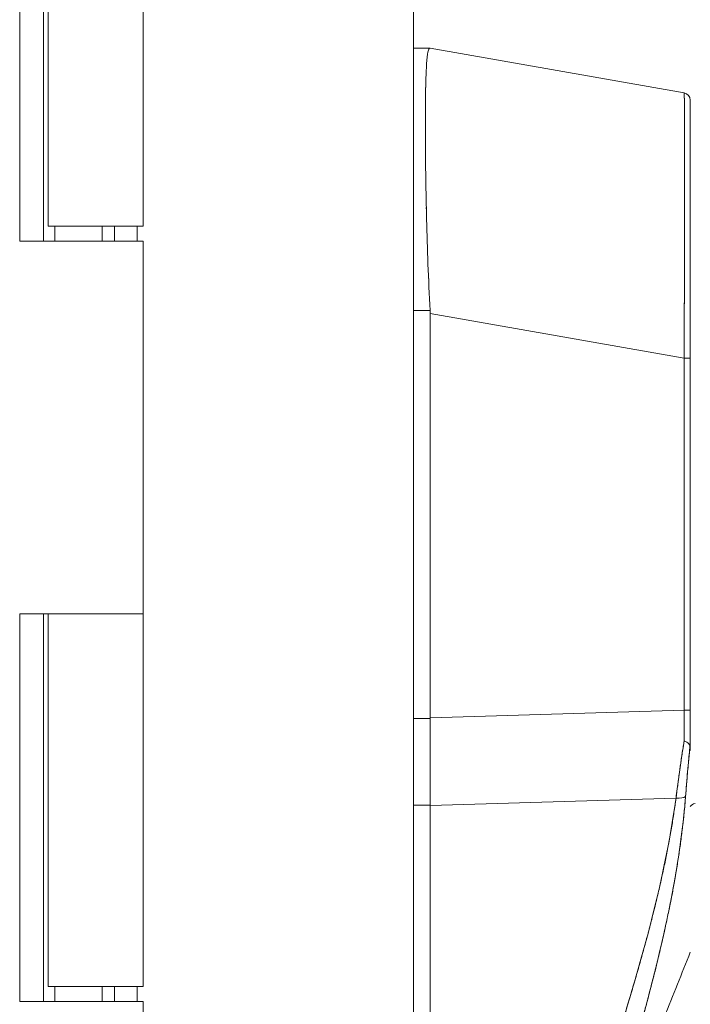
# Model space of a CAD drawing. Header units: inches. Extents: x 14 to 423, y 12 to 263.
# Tile 28 of 124: x 40.04 to 41.8, y 163.46 to 166.05. Entities that reach past the tile are written whole.
import ezdxf

# ---------------------------------------------------------------- set-up
doc = ezdxf.new("R2010")
doc.units = ezdxf.units.IN
doc.header["$LTSCALE"] = 26
doc.header["$MEASUREMENT"] = 0
doc.layers.add('Dimension (ANSI)', color=7, linetype='Continuous', lineweight=5)
doc.layers.add('Visible (ANSI)', color=7, linetype='Continuous', lineweight=5)
doc.styles.add('ROMANS', font='romans.shx')
doc.dimstyles.new('Default (ANSI)', dxfattribs={"dimscale": 26, "dimtxt": 0.08, "dimasz": 0.098425, "dimexe": 0.125, "dimexo": 0.0625, "dimgap": 0.031496, "dimtad": 0, "dimtih": 1, "dimtoh": 1, "dimrnd": 1e-08, "dimzin": 0, "dimdsep": 46, "dimtxsty": 'ROMANS', "dimcen": 0.09, "dimdle": 0.393701, "dimclrd": 256, "dimclre": 256, "dimclrt": 256, "dimadec": 0, "dimazin": 0, "dimtfac": 1.25, "dimtofl": 0, "dimtmove": 0, "dimatfit": 3, "dimfxl": 1, "dimtolj": 1, "dimtzin": 0, "dimlwd": -1, "dimlwe": -1, "dimarcsym": 0})

# ---------------------------------------------------------------- blocks, each defined once
blk = doc.blocks.new('*D14')
at = {"layer": 'Defpoints', "color": 0, "transparency": 16777216}
for p in [(40.3619, 198.4826), (40.3619, 130.4826), (53.2627, 130.4826)]:
    blk.add_point(p, dxfattribs=at)
at = {"layer": 'Dimension (ANSI)', "transparency": 16777216}
for p, q in [((41.9869, 198.4826), (56.5127, 198.4826)), ((53.2627, 195.9236), (53.2627, 169.8082)), ((53.2627, 133.0417), (53.2627, 159.1571)), ((41.9869, 130.4826), (56.5127, 130.4826))]:
    blk.add_line(p, q, dxfattribs=at)
for points in [[(52.8362, 195.9236), (53.6892, 195.9236), (53.2627, 198.4826)], [(52.8362, 133.0417), (53.6892, 133.0417), (53.2627, 130.4826)]]:
    blk.add_solid(points, dxfattribs=at)
at = {"layer": 'Dimension (ANSI)', "transparency": 16777216, "insert": (53.2627, 164.4826), "char_height": 2.08, "attachment_point": 5, "style": 'ROMANS'}
blk.add_mtext('\\A1;68.00{\\PCONT.\\PHINGE}', dxfattribs=at)

msp = doc.modelspace()

# ---------------------------------------------------------------- linework, layer by layer
at = {"layer": 'Visible (ANSI)'}
for p, q in [((41.0723, 199.4514), (41.0723, 129.5138)), ((40.0371, 165.4626), (40.0371, 166.4826)), ((40.0998, 165.4626), (40.0998, 166.4826)), ((40.1119, 166.4826), (40.1119, 165.5026)), ((40.3619, 166.4826), (40.3619, 165.5026)), ((41.1167, 165.9708), (41.0723, 165.9708)), ((41.0723, 165.9708), (41.1167, 165.9708)), ((41.1169, 165.9708), (41.1167, 165.9708)), ((41.1169, 165.9708), (41.7843, 165.8531)), ((41.7843, 165.8531), (41.1169, 165.9708)), ((41.8006, 165.1552), (41.8006, 165.8337)), ((41.1041, 165.7031), (41.1041, 165.7031)), ((41.1043, 165.6834), (41.1043, 165.6834)), ((40.3619, 165.5026), (40.1119, 165.5026)), ((40.1298, 165.5026), (40.1298, 165.4626)), ((40.2543, 165.5026), (40.2543, 165.4626)), ((40.286, 165.4626), (40.286, 165.5026)), ((40.3458, 165.5026), (40.3458, 165.4626)), ((40.0371, 165.4626), (40.0373, 165.4626)), ((40.1153, 165.4626), (40.0373, 165.4626)), ((40.1153, 165.4626), (40.3619, 165.4626)), ((40.3619, 165.4626), (40.3619, 164.4826)), ((41.0723, 165.2808), (41.1167, 165.2808)), ((41.1167, 165.2808), (41.0723, 165.2808)), ((41.1169, 165.2729), (41.1169, 164.2089)), ((41.1169, 164.2089), (41.1169, 165.2729)), ((41.1169, 165.2729), (41.7843, 165.1552)), ((41.7843, 165.1552), (41.1169, 165.2729)), ((41.7843, 165.1552), (41.8006, 165.1552)), ((41.7843, 164.2289), (41.7843, 165.1552)), ((41.8006, 165.1552), (41.7843, 165.1552)), ((41.7843, 165.1552), (41.7843, 164.2289)), ((41.8006, 165.1552), (41.8006, 164.2289)), ((40.0371, 163.4626), (40.0371, 164.4826)), ((40.0373, 164.4826), (40.0371, 164.4826)), ((40.0373, 164.4826), (40.1153, 164.4826)), ((40.0998, 163.4626), (40.0998, 164.4826)), ((40.1119, 164.4826), (40.1119, 163.5026)), ((40.3619, 164.4826), (40.1153, 164.4826)), ((40.1153, 164.4826), (40.3619, 164.4826)), ((40.3619, 164.4826), (40.3619, 163.5026)), ((41.1169, 164.2089), (41.7843, 164.2289)), ((41.7843, 164.2289), (41.1169, 164.2089)), ((41.8006, 164.2289), (41.7843, 164.2289)), ((41.7843, 164.2289), (41.8006, 164.2289)), ((41.1169, 164.2075), (41.0723, 164.2075)), ((41.0723, 164.2075), (41.1169, 164.2075)), ((41.1169, 164.2075), (41.1169, 164.2089)), ((41.0723, 163.9796), (41.1169, 163.9796)), ((41.1169, 163.9796), (41.0723, 163.9796)), ((41.763, 163.9977), (41.1169, 163.9783)), ((41.1169, 163.9783), (41.763, 163.9977)), ((41.1169, 163.9783), (41.1169, 163.9796)), ((41.2573, 163.9825), (41.2573, 163.9825)), ((41.7612, 163.9848), (41.7612, 163.9853)), ((41.7612, 163.9853), (41.7612, 163.9848)), ((41.1169, 163.9783), (41.1169, 162.5739)), ((41.1169, 162.5739), (41.1169, 163.9783)), ((41.7316, 163.6436), (41.7316, 163.6436)), ((41.7316, 163.6436), (41.7316, 163.6436)), ((41.7359, 163.6631), (41.7359, 163.6631)), ((41.7359, 163.6631), (41.7359, 163.6631)), ((41.7359, 163.6629), (41.7359, 163.6629)), ((41.7359, 163.6629), (41.7359, 163.6629)), ((40.3619, 163.5026), (40.1119, 163.5026)), ((40.1298, 163.5026), (40.1298, 163.4626)), ((40.2543, 163.5026), (40.2543, 163.4626)), ((40.286, 163.4626), (40.286, 163.5026)), ((40.3458, 163.5026), (40.3458, 163.4626)), ((40.0371, 163.4626), (40.0373, 163.4626)), ((40.1153, 163.4626), (40.0373, 163.4626)), ((40.1153, 163.4626), (40.3619, 163.4626)), ((40.3619, 163.4626), (40.3619, 162.4826))]:
    msp.add_line(p, q, dxfattribs=at)
for centre, radius, start, end in [((41.7809, 165.8337), 0.0197, 0, 80), ((41.7809, 165.8337), 0.0197, 0.0001, 80), ((40.9879, 165.2729), 0.129, 0.0104, 3.5101), ((40.9879, 165.2729), 0.129, 0.0104, 3.5102), ((41.7809, 165.2897), 0.0197, 281.438, 281.4444), ((41.817, 163.9645), 0.0197, 101.4283, 146.2906), ((41.817, 163.9644), 0.0197, 100.8385, 146.2906)]:
    msp.add_arc(centre, radius, start, end, dxfattribs=at)
for centre, major_axis, ratio, start_param, end_param in [((40.9879, 165.9708), (0.129, 0), 0.00001, 6.221266, 6.282346), ((41.781, 164.229), (-0.0006, 0.6986), 0.00475, 4.597425, 4.712259), ((41.781, 164.229), (0.0006, -0.6986), 0.004765, 1.455832, 1.570666), ((41.8006, 164.2864), (0, 0.7052), 0.00001, 1.652568, 1.803419), ((41.1603, 164.207), (-0.0074, -0.6885), 0.063001, 4.712351, 5.049778), ((41.7575, 164.0107), (0.033, -0.005), 0.370616, 4.93488, 5.954241), ((41.7575, 164.0107), (0.033, -0.005), 0.370616, 4.93488, 5.95424), ((41.7464, 163.6952), (-0.0092, 0.00741), 0.042152, 1.246727, 1.246841), ((41.7464, 163.6952), (0.0092, -0.00741), 0.042177, 4.388323, 4.388437), ((41.7534, 163.7149), (0.0118, 0), 0.608639, 4.005634, 4.005718), ((41.7534, 163.7149), (-0.0118, 0), 0.608639, 0.864029, 0.864113)]:
    msp.add_ellipse(centre, major_axis=major_axis, ratio=ratio, start_param=start_param, end_param=end_param, dxfattribs=at)
for points, knots in [([(41.1167, 165.2808), (41.1143, 165.3218), (41.1123, 165.3625), (41.1107, 165.4025), (41.1092, 165.4424), (41.108, 165.4815), (41.1071, 165.5193), (41.1061, 165.5571), (41.1055, 165.5935), (41.1049, 165.6281), (41.1044, 165.6627), (41.1041, 165.6954), (41.104, 165.726), (41.1038, 165.7565), (41.1038, 165.7847), (41.104, 165.8103), (41.1041, 165.8359), (41.1044, 165.8588), (41.1049, 165.8787), (41.1055, 165.8986), (41.1061, 165.9155), (41.1071, 165.9292), (41.108, 165.9429), (41.1092, 165.9533), (41.1107, 165.9603), (41.1123, 165.9673), (41.1143, 165.9708), (41.1167, 165.9708)], [0, 0, 0, 0, 0.111111, 0.111111, 0.111111, 0.222222, 0.222222, 0.222222, 0.333333, 0.333333, 0.333333, 0.444444, 0.444444, 0.444444, 0.555556, 0.555556, 0.555556, 0.666667, 0.666667, 0.666667, 0.777778, 0.777778, 0.777778, 0.888889, 0.888889, 0.888889, 1, 1, 1, 1]), ([(41.1167, 165.9708), (41.1143, 165.9708), (41.1123, 165.9673), (41.1107, 165.9603), (41.1092, 165.9534), (41.108, 165.9429), (41.1071, 165.9292), (41.1071, 165.9291), (41.1071, 165.9291), (41.1071, 165.9291), (41.1061, 165.9154), (41.1055, 165.8985), (41.1049, 165.8787), (41.1049, 165.8786), (41.1049, 165.8786), (41.1049, 165.8786), (41.1044, 165.8587), (41.1041, 165.8359), (41.104, 165.8105), (41.104, 165.8104), (41.104, 165.8103), (41.104, 165.8102), (41.1038, 165.7847), (41.1038, 165.7565), (41.104, 165.726), (41.104, 165.7259), (41.104, 165.7258), (41.104, 165.7257), (41.1041, 165.6953), (41.1044, 165.6627), (41.1049, 165.6282), (41.1049, 165.6282), (41.1049, 165.6281), (41.1049, 165.628), (41.1055, 165.5935), (41.1061, 165.5572), (41.1071, 165.5195), (41.1071, 165.5194), (41.1071, 165.5194), (41.1071, 165.5193), (41.108, 165.4815), (41.1092, 165.4423), (41.1107, 165.4023), (41.1107, 165.4022), (41.1107, 165.4021), (41.1107, 165.402), (41.1123, 165.3622), (41.1143, 165.3215), (41.1167, 165.2808)], [0, 0, 0, 0, 0.110836, 0.110836, 0.110836, 0.222222, 0.222222, 0.222222, 0.222377, 0.222377, 0.222377, 0.333093, 0.333093, 0.333093, 0.333333, 0.333333, 0.333333, 0.444037, 0.444037, 0.444037, 0.444444, 0.444444, 0.444444, 0.555556, 0.555556, 0.555556, 0.555957, 0.555957, 0.555957, 0.666667, 0.666667, 0.666667, 0.6669, 0.6669, 0.6669, 0.777608, 0.777608, 0.777608, 0.777778, 0.777778, 0.777778, 0.888889, 0.888889, 0.888889, 0.889157, 0.889157, 0.889157, 1, 1, 1, 1]), ([(41.7843, 165.1552), (41.7844, 165.1648), (41.7844, 165.1743), (41.7845, 165.1838), (41.7845, 165.196), (41.7846, 165.2082), (41.7846, 165.2203), (41.7847, 165.2324), (41.7847, 165.2445), (41.7848, 165.2565), (41.7848, 165.2685), (41.7849, 165.2805), (41.7849, 165.2924), (41.7849, 165.3042), (41.785, 165.316), (41.785, 165.3278), (41.7851, 165.3395), (41.7851, 165.3511), (41.7851, 165.3626), (41.7852, 165.3741), (41.7852, 165.3855), (41.7852, 165.3968), (41.7853, 165.4055), (41.7853, 165.4142), (41.7853, 165.4227), (41.7853, 165.4252), (41.7853, 165.4278), (41.7853, 165.4303), (41.7854, 165.4413), (41.7854, 165.4522), (41.7854, 165.4629), (41.7855, 165.4737), (41.7855, 165.4843), (41.7855, 165.4947), (41.7855, 165.5052), (41.7855, 165.5155), (41.7856, 165.5256), (41.7856, 165.5357), (41.7856, 165.5457), (41.7856, 165.5554), (41.7856, 165.5652), (41.7856, 165.5748), (41.7856, 165.5842), (41.7856, 165.5936), (41.7857, 165.6028), (41.7857, 165.6118), (41.7857, 165.6208), (41.7857, 165.6296), (41.7857, 165.6382), (41.7857, 165.6421), (41.7857, 165.6459), (41.7857, 165.6497), (41.7857, 165.6543), (41.7857, 165.6589), (41.7857, 165.6633), (41.7857, 165.6715), (41.7857, 165.6794), (41.7857, 165.6871), (41.7857, 165.6948), (41.7856, 165.7023), (41.7856, 165.7095), (41.7856, 165.7167), (41.7856, 165.7237), (41.7856, 165.7304), (41.7856, 165.7372), (41.7856, 165.7437), (41.7856, 165.7499), (41.7855, 165.7561), (41.7855, 165.7621), (41.7855, 165.7678), (41.7855, 165.7735), (41.7854, 165.779), (41.7854, 165.7841), (41.7854, 165.7893), (41.7854, 165.7942), (41.7853, 165.7988), (41.7853, 165.7994), (41.7853, 165.8), (41.7853, 165.8006), (41.7853, 165.8046), (41.7853, 165.8083), (41.7852, 165.8118), (41.7852, 165.8159), (41.7852, 165.8196), (41.7851, 165.8231), (41.7851, 165.8266), (41.7851, 165.8297), (41.785, 165.8326), (41.785, 165.8355), (41.7849, 165.8381), (41.7849, 165.8404), (41.7848, 165.8427), (41.7848, 165.8446), (41.7848, 165.8463), (41.7847, 165.848), (41.7847, 165.8494), (41.7846, 165.8504), (41.7846, 165.8515), (41.7845, 165.8522), (41.7844, 165.8527), (41.7844, 165.853), (41.7844, 165.8531), (41.7843, 165.8531)], [0, 0, 0, 0, 0.026039, 0.026039, 0.026039, 0.059399, 0.059399, 0.059399, 0.09265, 0.09265, 0.09265, 0.125794, 0.125794, 0.125794, 0.158839, 0.158839, 0.158839, 0.19179, 0.19179, 0.19179, 0.224653, 0.224653, 0.224653, 0.25, 0.25, 0.25, 0.257436, 0.257436, 0.257436, 0.29014, 0.29014, 0.29014, 0.322774, 0.322774, 0.322774, 0.355349, 0.355349, 0.355349, 0.387877, 0.387877, 0.387877, 0.420367, 0.420367, 0.420367, 0.452835, 0.452835, 0.452835, 0.485288, 0.485288, 0.485288, 0.5, 0.5, 0.5, 0.51774, 0.51774, 0.51774, 0.550195, 0.550195, 0.550195, 0.582663, 0.582663, 0.582663, 0.615155, 0.615155, 0.615155, 0.647686, 0.647686, 0.647686, 0.680267, 0.680267, 0.680267, 0.712906, 0.712906, 0.712906, 0.745618, 0.745618, 0.745618, 0.75, 0.75, 0.75, 0.778409, 0.778409, 0.778409, 0.811278, 0.811278, 0.811278, 0.844237, 0.844237, 0.844237, 0.877291, 0.877291, 0.877291, 0.910446, 0.910446, 0.910446, 0.943705, 0.943705, 0.943705, 0.977077, 0.977077, 0.977077, 1, 1, 1, 1]), ([(41.7843, 165.8531), (41.7845, 165.8531), (41.7847, 165.8495), (41.7848, 165.8424), (41.785, 165.8352), (41.7851, 165.8246), (41.7852, 165.8108), (41.7854, 165.7969), (41.7855, 165.7797), (41.7855, 165.7596), (41.7856, 165.7394), (41.7856, 165.7163), (41.7857, 165.6904), (41.7857, 165.6646), (41.7857, 165.6361), (41.7857, 165.6053), (41.7856, 165.5745), (41.7856, 165.5414), (41.7855, 165.5065), (41.7855, 165.4715), (41.7854, 165.4347), (41.7852, 165.3965), (41.7851, 165.3583), (41.785, 165.3188), (41.7848, 165.2783), (41.7847, 165.2379), (41.7845, 165.1967), (41.7843, 165.1552)], [0, 0, 0, 0, 0.111111, 0.111111, 0.111111, 0.222222, 0.222222, 0.222222, 0.333333, 0.333333, 0.333333, 0.444444, 0.444444, 0.444444, 0.555556, 0.555556, 0.555556, 0.666667, 0.666667, 0.666667, 0.777778, 0.777778, 0.777778, 0.888889, 0.888889, 0.888889, 1, 1, 1, 1]), ([(41.1075, 165.5019), (41.1074, 165.5077), (41.1072, 165.5135), (41.1071, 165.5193), (41.1068, 165.5302), (41.1066, 165.5411), (41.1063, 165.5518)], [0.20531537, 0.20531537, 0.20531537, 0.20531537, 0.22222222, 0.22222222, 0.22222222, 0.25444936, 0.25444936, 0.25444936, 0.25444936]), ([(41.1169, 163.9796), (41.1166, 164.004), (41.1164, 164.0288), (41.1163, 164.054), (41.1163, 164.0791), (41.1163, 164.1046), (41.1163, 164.1303), (41.1164, 164.1559), (41.1166, 164.1817), (41.1169, 164.2075)], [0, 0, 0, 0, 0.333333, 0.333333, 0.333333, 0.666667, 0.666667, 0.666667, 1, 1, 1, 1]), ([(41.1169, 164.2075), (41.1169, 164.2077), (41.1169, 164.2078), (41.1169, 164.208), (41.1169, 164.2081), (41.1169, 164.2083), (41.1169, 164.2084), (41.1169, 164.2086), (41.1169, 164.2087), (41.1169, 164.2089)], [0, 0, 0, 0, 0.333333, 0.333333, 0.333333, 0.666667, 0.666667, 0.666667, 1, 1, 1, 1]), ([(41.7844, 164.1488), (41.7817, 164.1316), (41.7792, 164.1145), (41.7767, 164.0976), (41.7742, 164.0806), (41.7718, 164.0637), (41.7696, 164.0471), (41.7673, 164.0304), (41.7651, 164.0139), (41.763, 163.9977)], [0, 0, 0, 0, 0.333333, 0.333333, 0.333333, 0.666667, 0.666667, 0.666667, 1, 1, 1, 1]), ([(41.763, 163.9977), (41.7644, 164.0088), (41.7659, 164.02), (41.7674, 164.0313), (41.7681, 164.0365), (41.7688, 164.0418), (41.7696, 164.0471), (41.7704, 164.0532), (41.7712, 164.0592), (41.7721, 164.0654), (41.7736, 164.076), (41.7751, 164.0868), (41.7767, 164.0976), (41.7768, 164.0983), (41.7769, 164.0991), (41.777, 164.0999), (41.7787, 164.1115), (41.7805, 164.1231), (41.7822, 164.1348), (41.7829, 164.1395), (41.7837, 164.1442), (41.7844, 164.1488)], [0, 0, 0, 0, 0.227322, 0.227322, 0.227322, 0.333333, 0.333333, 0.333333, 0.45463, 0.45463, 0.45463, 0.666667, 0.666667, 0.666667, 0.681967, 0.681967, 0.681967, 0.9093, 0.9093, 0.9093, 1, 1, 1, 1]), ([(41.7999, 164.1354), (41.7994, 164.1368), (41.7988, 164.1381), (41.798, 164.1393), (41.7976, 164.1399), (41.7971, 164.1404), (41.7967, 164.1409), (41.7952, 164.1425), (41.7934, 164.1438), (41.7913, 164.1451), (41.7892, 164.1464), (41.7868, 164.1477), (41.7844, 164.1488)], [0, 0, 0, 0, 0.227317, 0.227317, 0.227317, 0.333333, 0.333333, 0.333333, 0.666667, 0.666667, 0.666667, 1, 1, 1, 1]), ([(41.7844, 164.1488), (41.7868, 164.1477), (41.7892, 164.1464), (41.7913, 164.1451), (41.7934, 164.1438), (41.7953, 164.1425), (41.7967, 164.1409), (41.7982, 164.1393), (41.7992, 164.1375), (41.7999, 164.1354)], [0, 0, 0, 0, 0.333333, 0.333333, 0.333333, 0.666667, 0.666667, 0.666667, 1, 1, 1, 1]), ([(41.7999, 164.1354), (41.7984, 164.1201), (41.7969, 164.105), (41.7956, 164.09), (41.7942, 164.075), (41.7929, 164.0601), (41.7917, 164.0454), (41.7904, 164.0308), (41.7892, 164.0163), (41.7881, 164.0021)], [0, 0, 0, 0, 0.3333333, 0.3333333, 0.3333333, 0.6666667, 0.6666667, 0.6666667, 1, 1, 1, 1]), ([(41.7999, 164.1354), (41.7998, 164.1351), (41.7998, 164.1348), (41.7998, 164.1345), (41.7987, 164.1231), (41.7976, 164.1118), (41.7965, 164.1005), (41.7955, 164.0893), (41.7945, 164.0781), (41.7935, 164.067), (41.7925, 164.056), (41.7916, 164.0451), (41.7907, 164.0342), (41.7898, 164.0234), (41.789, 164.0127), (41.7881, 164.0021)], [0, 0, 0, 0, 0.0066, 0.0066, 0.0066, 0.256927, 0.256927, 0.256927, 0.505833, 0.505833, 0.505833, 0.753477, 0.753477, 0.753477, 1, 1, 1, 1]), ([(41.8006, 164.1229), (41.8006, 164.1245), (41.8006, 164.1261), (41.8005, 164.1276), (41.8005, 164.1291), (41.8005, 164.1306), (41.8004, 164.1319), (41.8002, 164.1332), (41.8001, 164.1344), (41.7999, 164.1354)], [0, 0, 0, 0, 0.333333, 0.333333, 0.333333, 0.666667, 0.666667, 0.666667, 1, 1, 1, 1]), ([(41.8006, 164.1229), (41.8006, 164.1245), (41.8006, 164.1261), (41.8005, 164.1276), (41.8005, 164.1291), (41.8005, 164.1306), (41.8004, 164.1319), (41.8002, 164.1332), (41.8001, 164.1344), (41.7999, 164.1354)], [0, 0, 0, 0, 0.333333, 0.333333, 0.333333, 0.666667, 0.666667, 0.666667, 1, 1, 1, 1]), ([(41.1169, 163.9783), (41.1169, 163.9785), (41.1169, 163.9786), (41.1169, 163.9787), (41.1169, 163.9789), (41.1169, 163.979), (41.1169, 163.9792), (41.1169, 163.9793), (41.1169, 163.9794), (41.1169, 163.9796)], [0, 0, 0, 0, 0.333333, 0.333333, 0.333333, 0.666667, 0.666667, 0.666667, 1, 1, 1, 1]), ([(41.763, 163.9977), (41.7512, 163.9139), (41.7345, 163.825), (41.712, 163.7311), (41.6896, 163.6371), (41.6615, 163.538), (41.6298, 163.434), (41.598, 163.3299), (41.5627, 163.2209), (41.5261, 163.1071), (41.4896, 162.9933), (41.4518, 162.8747), (41.412, 162.7513)], [0, 0, 0, 0, 0.25, 0.25, 0.25, 0.5, 0.5, 0.5, 0.75, 0.75, 0.75, 1, 1, 1, 1]), ([(41.412, 162.7513), (41.4197, 162.7755), (41.4273, 162.7997), (41.435, 162.8239), (41.4422, 162.8468), (41.4496, 162.8697), (41.4569, 162.8926), (41.4639, 162.9145), (41.4709, 162.9363), (41.478, 162.9581), (41.4847, 162.979), (41.4914, 162.9998), (41.4981, 163.0206), (41.5046, 163.0406), (41.511, 163.0605), (41.5175, 163.0804), (41.5237, 163.0995), (41.5299, 163.1186), (41.536, 163.1377), (41.542, 163.156), (41.5479, 163.1743), (41.5538, 163.1927), (41.5595, 163.2103), (41.5651, 163.2279), (41.5708, 163.2456), (41.5762, 163.2626), (41.5816, 163.2796), (41.587, 163.2966), (41.5922, 163.313), (41.5974, 163.3294), (41.6025, 163.3458), (41.6052, 163.3543), (41.6079, 163.3628), (41.6105, 163.3714), (41.6128, 163.3787), (41.6151, 163.3861), (41.6174, 163.3935), (41.6221, 163.4089), (41.6268, 163.4243), (41.6315, 163.4397), (41.6361, 163.4547), (41.6406, 163.4696), (41.645, 163.4846), (41.6493, 163.4992), (41.6536, 163.5138), (41.6578, 163.5284), (41.662, 163.5426), (41.666, 163.5568), (41.67, 163.571), (41.674, 163.585), (41.6778, 163.5989), (41.6816, 163.6128), (41.6853, 163.6264), (41.689, 163.64), (41.6926, 163.6537), (41.6961, 163.6671), (41.6995, 163.6804), (41.7029, 163.6938), (41.7062, 163.707), (41.7094, 163.7202), (41.7126, 163.7333), (41.7157, 163.7463), (41.7187, 163.7593), (41.7217, 163.7723), (41.7246, 163.7851), (41.7274, 163.7979), (41.7302, 163.8107), (41.7329, 163.8234), (41.7355, 163.836), (41.738, 163.8487), (41.7405, 163.8612), (41.7429, 163.8738), (41.7452, 163.8864), (41.7475, 163.8988), (41.7497, 163.9112), (41.7518, 163.9237), (41.7539, 163.9361), (41.7559, 163.9484), (41.7577, 163.9608), (41.7596, 163.9731), (41.7613, 163.9854), (41.763, 163.9977)], [0, 0, 0, 0, 0.058373, 0.058373, 0.058373, 0.113771, 0.113771, 0.113771, 0.166588, 0.166588, 0.166588, 0.217025, 0.217025, 0.217025, 0.265271, 0.265271, 0.265271, 0.311506, 0.311506, 0.311506, 0.355892, 0.355892, 0.355892, 0.398581, 0.398581, 0.398581, 0.439711, 0.439711, 0.439711, 0.479413, 0.479413, 0.479413, 0.5, 0.5, 0.5, 0.517807, 0.517807, 0.517807, 0.555021, 0.555021, 0.555021, 0.59116, 0.59116, 0.59116, 0.62632, 0.62632, 0.62632, 0.660593, 0.660593, 0.660593, 0.694065, 0.694065, 0.694065, 0.726815, 0.726815, 0.726815, 0.75892, 0.75892, 0.75892, 0.79045, 0.79045, 0.79045, 0.821471, 0.821471, 0.821471, 0.852043, 0.852043, 0.852043, 0.882223, 0.882223, 0.882223, 0.912065, 0.912065, 0.912065, 0.941613, 0.941613, 0.941613, 0.970914, 0.970914, 0.970914, 1, 1, 1, 1]), ([(41.7881, 164.0021), (41.7853, 163.9665), (41.7816, 163.9312), (41.777, 163.8957), (41.7724, 163.8602), (41.7669, 163.8244), (41.7606, 163.788), (41.7542, 163.7516), (41.747, 163.7146), (41.7388, 163.6764), (41.7307, 163.6383), (41.7216, 163.5991), (41.7116, 163.5583), (41.7015, 163.5176), (41.6905, 163.4752), (41.6785, 163.4308), (41.6664, 163.3864), (41.6532, 163.3399), (41.6388, 163.2907), (41.6245, 163.2414), (41.6089, 163.1893), (41.5919, 163.1337), (41.5749, 163.0781), (41.5565, 163.0189), (41.5367, 162.9554), (41.5168, 162.8919), (41.4954, 162.824), (41.4728, 162.7519)], [0, 0, 0, 0, 0.111111, 0.111111, 0.111111, 0.222222, 0.222222, 0.222222, 0.333333, 0.333333, 0.333333, 0.444444, 0.444444, 0.444444, 0.555556, 0.555556, 0.555556, 0.666667, 0.666667, 0.666667, 0.777778, 0.777778, 0.777778, 0.888889, 0.888889, 0.888889, 1, 1, 1, 1]), ([(41.7881, 164.0021), (41.7872, 163.9899), (41.7861, 163.9775), (41.7849, 163.9651), (41.7837, 163.9528), (41.7824, 163.9404), (41.781, 163.9278), (41.7795, 163.9154), (41.778, 163.9029), (41.7763, 163.8902), (41.7747, 163.8777), (41.7729, 163.8651), (41.771, 163.8523), (41.7691, 163.8397), (41.7671, 163.8269), (41.765, 163.8141), (41.7629, 163.8013), (41.7607, 163.7883), (41.7583, 163.7753), (41.7562, 163.7636), (41.754, 163.7518), (41.7517, 163.7399), (41.7515, 163.7386), (41.7512, 163.7374), (41.751, 163.7361), (41.7484, 163.7229), (41.7458, 163.7097), (41.743, 163.6963), (41.7402, 163.6829), (41.7373, 163.6694), (41.7343, 163.6558), (41.7313, 163.6422), (41.7282, 163.6285), (41.725, 163.6146), (41.7218, 163.6007), (41.7185, 163.5867), (41.7151, 163.5726), (41.7116, 163.5584), (41.7081, 163.5441), (41.7044, 163.5296), (41.7007, 163.5151), (41.697, 163.5004), (41.6931, 163.4856), (41.6896, 163.4722), (41.686, 163.4586), (41.6823, 163.4449), (41.6819, 163.4435), (41.6815, 163.442), (41.6811, 163.4405), (41.6769, 163.4251), (41.6727, 163.4097), (41.6683, 163.3941), (41.6639, 163.3782), (41.6594, 163.3623), (41.6549, 163.3462), (41.6502, 163.3299), (41.6455, 163.3134), (41.6406, 163.2968), (41.6357, 163.2799), (41.6307, 163.2629), (41.6256, 163.2457), (41.6204, 163.2282), (41.6151, 163.2105), (41.6098, 163.1927), (41.6043, 163.1745), (41.5987, 163.1562), (41.5931, 163.1377), (41.5909, 163.1306), (41.5887, 163.1234), (41.5865, 163.1162), (41.5829, 163.1043), (41.5792, 163.0924), (41.5755, 163.0804), (41.5694, 163.0607), (41.5633, 163.0408), (41.557, 163.0207), (41.5506, 163.0001), (41.5441, 162.9792), (41.5376, 162.9582), (41.5308, 162.9366), (41.524, 162.9148), (41.5171, 162.8929), (41.51, 162.8702), (41.5028, 162.8473), (41.4955, 162.8242), (41.488, 162.8004), (41.4805, 162.7763), (41.4728, 162.7519)], [0, 0, 0, 0, 0.037382, 0.037382, 0.037382, 0.074234, 0.074234, 0.074234, 0.110636, 0.110636, 0.110636, 0.146671, 0.146671, 0.146671, 0.182417, 0.182417, 0.182417, 0.217957, 0.217957, 0.217957, 0.25, 0.25, 0.25, 0.253368, 0.253368, 0.253368, 0.288725, 0.288725, 0.288725, 0.324095, 0.324095, 0.324095, 0.359547, 0.359547, 0.359547, 0.39515, 0.39515, 0.39515, 0.430974, 0.430974, 0.430974, 0.467089, 0.467089, 0.467089, 0.5, 0.5, 0.5, 0.503564, 0.503564, 0.503564, 0.540473, 0.540473, 0.540473, 0.577897, 0.577897, 0.577897, 0.615918, 0.615918, 0.615918, 0.654622, 0.654622, 0.654622, 0.694093, 0.694093, 0.694093, 0.734423, 0.734423, 0.734423, 0.75, 0.75, 0.75, 0.775706, 0.775706, 0.775706, 0.818036, 0.818036, 0.818036, 0.861515, 0.861515, 0.861515, 0.906243, 0.906243, 0.906243, 0.952322, 0.952322, 0.952322, 1, 1, 1, 1]), ([(41.5858, 163.0346), (41.6111, 163.1038), (41.636, 163.1705), (41.6604, 163.2348), (41.6849, 163.2991), (41.7088, 163.3609), (41.7322, 163.4205), (41.7556, 163.4801), (41.7784, 163.5374), (41.8006, 163.5924)], [0, 0, 0, 0, 0.333333, 0.333333, 0.333333, 0.666667, 0.666667, 0.666667, 1, 1, 1, 1])]:
    msp.add_open_spline(points, degree=3, knots=knots, dxfattribs=at)
for points in [[(41.7464, 163.7132), (41.7464, 163.7132), (41.7464, 163.7132), (41.7464, 163.7132)], [(41.7464, 163.7132), (41.7464, 163.7132), (41.7464, 163.7132), (41.7464, 163.7132)], [(41.7464, 163.7132), (41.7464, 163.7132), (41.7464, 163.7132), (41.7464, 163.7132)], [(41.7472, 163.7168), (41.7472, 163.7168), (41.7472, 163.7168), (41.7472, 163.7168)], [(41.7472, 163.7168), (41.7472, 163.7168), (41.7472, 163.7168), (41.7472, 163.7168)], [(41.742, 163.6918), (41.742, 163.6918), (41.742, 163.6918), (41.742, 163.6918)], [(41.8005, 163.5923), (41.8006, 163.5922), (41.8006, 163.5922), (41.8006, 163.5922)]]:
    msp.add_open_spline(points, degree=3, dxfattribs=at)

# ---------------------------------------------------------------- dimensions: what is measured, and where the dimension line sits
at = {"layer": 'Dimension (ANSI)'}
dim = msp.add_linear_dim(base=(53.2627, 130.4826), p1=(40.3619, 198.4826), p2=(40.3619, 130.4826), angle=90, text='<>{\\PCONT.\\PHINGE}', dimstyle='Default (ANSI)', override={"dimdec": 2, "dimtp": 0, "dimtm": 0, "dimtdec": 2, "dimatfit": 1}, dxfattribs=at)
dim.commit()
dim.dimension.update_dxf_attribs({"geometry": '*D14', "text_midpoint": (53.2627, 164.4826), "dimtype": 160})

doc.saveas('drawing.dxf')
